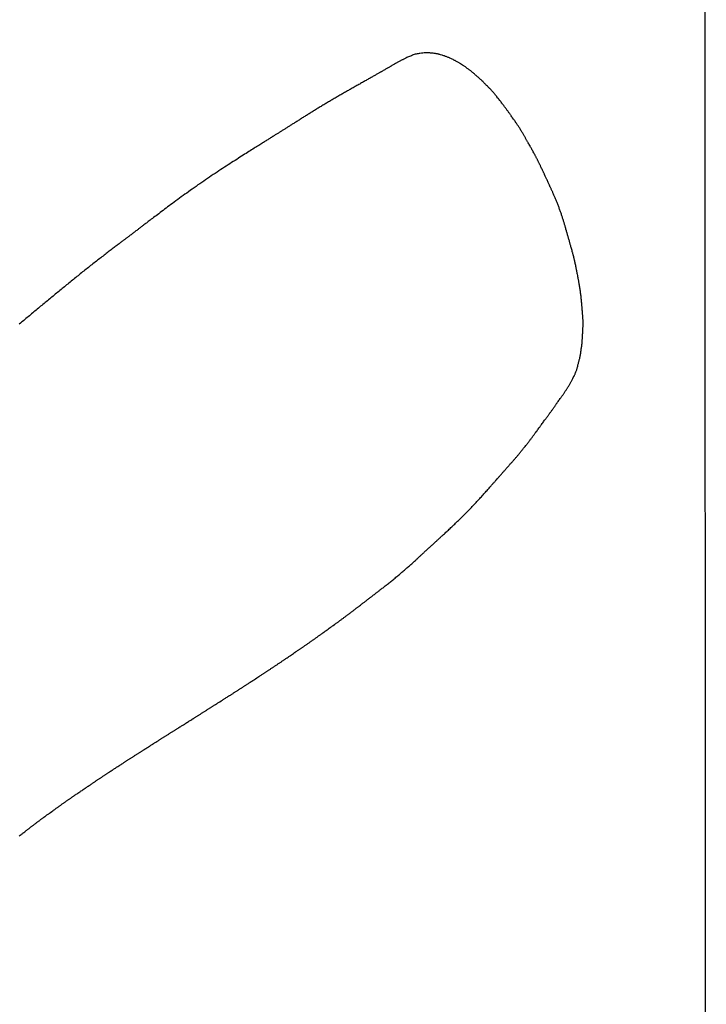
# Model space of a CAD drawing. Header units: millimetres. Extents: x -4577 to 1032787, y -66234 to 201209.
# Tile 157 of 256: x 4379.33 to 4380.64, y -8939.77 to -8937.9. Entities that reach past the tile are written whole.
import ezdxf

# ---------------------------------------------------------------- set-up
doc = ezdxf.new("R2010")
doc.units = ezdxf.units.MM
doc.linetypes.add('510_5_2OG_ELT_1004$0$11-07-22_DS_2OG$0$AUSGEZOGEN', pattern=[0])
doc.layers.add('510_5_2OG_ELT_1004$0$11-07-22_DS_2OG$0$EBENE_1', color=8, linetype='510_5_2OG_ELT_1004$0$11-07-22_DS_2OG$0$AUSGEZOGEN')

# ---------------------------------------------------------------- blocks, each defined once
blk = doc.blocks.new('510_5_2OG_ELT_1004')
at = {"layer": '510_5_2OG_ELT_1004$0$11-07-22_DS_2OG$0$EBENE_1'}
blk.add_line((4380.636, -8946.5667), (4380.6223, -8886.3634), dxfattribs=at)
blk.add_lwpolyline([(4379.3333, -8939.3961), (4379.3353, -8939.3945), (4379.337, -8939.3932), (4379.3378, -8939.3925), (4379.3387, -8939.3918), (4379.3398, -8939.391), (4379.3409, -8939.3901), (4379.3422, -8939.3891), (4379.3436, -8939.388), (4379.3458, -8939.3863), (4379.3466, -8939.3857), (4379.3474, -8939.385), (4379.3483, -8939.3844), (4379.3491, -8939.3837), (4379.35, -8939.3831), (4379.3509, -8939.3824), (4379.3518, -8939.3817), (4379.3527, -8939.381), (4379.3536, -8939.3803), (4379.3545, -8939.3796), (4379.3555, -8939.3788), (4379.3564, -8939.3781), (4379.3574, -8939.3774), (4379.3583, -8939.3766), (4379.3593, -8939.3759), (4379.3603, -8939.3752), (4379.3613, -8939.3744), (4379.3623, -8939.3737), (4379.3633, -8939.3729), (4379.3642, -8939.3722), (4379.3652, -8939.3714), (4379.3662, -8939.3707), (4379.3672, -8939.37), (4379.3682, -8939.3692), (4379.3692, -8939.3685), (4379.3701, -8939.3678), (4379.3711, -8939.3671), (4379.3721, -8939.3664), (4379.373, -8939.3657), (4379.3739, -8939.365), (4379.3749, -8939.3643), (4379.3758, -8939.3636), (4379.3767, -8939.363), (4379.3776, -8939.3623), (4379.3784, -8939.3617), (4379.3793, -8939.3611), (4379.3801, -8939.3605), (4379.3817, -8939.3593), (4379.3832, -8939.3582), (4379.3846, -8939.3572), (4379.3859, -8939.3562), (4379.3871, -8939.3553), (4379.3882, -8939.3546), (4379.3892, -8939.3539), (4379.3907, -8939.3528), (4379.3928, -8939.3513), (4379.3949, -8939.3497), (4379.3968, -8939.3484), (4379.3976, -8939.3478), (4379.3985, -8939.3471), (4379.3996, -8939.3463), (4379.4008, -8939.3455), (4379.4021, -8939.3445), (4379.4036, -8939.3435), (4379.4059, -8939.3418), (4379.4067, -8939.3412), (4379.4076, -8939.3406), (4379.4084, -8939.34), (4379.4093, -8939.3393), (4379.4102, -8939.3387), (4379.4111, -8939.338), (4379.4121, -8939.3374), (4379.413, -8939.3367), (4379.414, -8939.336), (4379.4149, -8939.3353), (4379.4159, -8939.3346), (4379.4169, -8939.3339), (4379.4179, -8939.3332), (4379.4189, -8939.3325), (4379.4199, -8939.3318), (4379.4209, -8939.3311), (4379.4219, -8939.3304), (4379.423, -8939.3296), (4379.424, -8939.3289), (4379.425, -8939.3282), (4379.426, -8939.3275), (4379.427, -8939.3268), (4379.4281, -8939.3261), (4379.4291, -8939.3254), (4379.4301, -8939.3247), (4379.4311, -8939.324), (4379.4321, -8939.3233), (4379.4331, -8939.3226), (4379.434, -8939.3219), (4379.435, -8939.3213), (4379.436, -8939.3206), (4379.4369, -8939.32), (4379.4378, -8939.3193), (4379.4387, -8939.3187), (4379.4396, -8939.3181), (4379.4405, -8939.3175), (4379.4414, -8939.3169), (4379.443, -8939.3158), (4379.4446, -8939.3147), (4379.446, -8939.3137), (4379.4474, -8939.3128), (4379.4486, -8939.312), (4379.4497, -8939.3112), (4379.4507, -8939.3105), (4379.4523, -8939.3095), (4379.4545, -8939.308), (4379.4567, -8939.3065), (4379.4586, -8939.3052), (4379.4594, -8939.3046), (4379.4604, -8939.3039), (4379.4616, -8939.3032), (4379.4628, -8939.3023), (4379.4642, -8939.3014), (4379.4656, -8939.3004), (4379.4681, -8939.2988), (4379.4689, -8939.2982), (4379.4698, -8939.2976), (4379.4707, -8939.297), (4379.4716, -8939.2964), (4379.4725, -8939.2958), (4379.4734, -8939.2951), (4379.4744, -8939.2945), (4379.4754, -8939.2938), (4379.4764, -8939.2932), (4379.4774, -8939.2925), (4379.4784, -8939.2918), (4379.4794, -8939.2911), (4379.4804, -8939.2904), (4379.4814, -8939.2898), (4379.4825, -8939.2891), (4379.4835, -8939.2884), (4379.4846, -8939.2877), (4379.4856, -8939.287), (4379.4867, -8939.2863), (4379.4877, -8939.2856), (4379.4888, -8939.2849), (4379.4898, -8939.2842), (4379.4909, -8939.2835), (4379.4919, -8939.2828), (4379.4929, -8939.2821), (4379.494, -8939.2814), (4379.495, -8939.2807), (4379.496, -8939.2801), (4379.497, -8939.2794), (4379.498, -8939.2788), (4379.499, -8939.2781), (4379.5, -8939.2775), (4379.5009, -8939.2769), (4379.5018, -8939.2763), (4379.5028, -8939.2757), (4379.5037, -8939.2751), (4379.5045, -8939.2745), (4379.5062, -8939.2734), (4379.5078, -8939.2723), (4379.5093, -8939.2714), (4379.5107, -8939.2705), (4379.512, -8939.2696), (4379.5131, -8939.2689), (4379.5141, -8939.2683), (4379.5157, -8939.2672), (4379.518, -8939.2658), (4379.5203, -8939.2642), (4379.5222, -8939.263), (4379.5231, -8939.2624), (4379.5241, -8939.2618), (4379.5253, -8939.261), (4379.5265, -8939.2602), (4379.528, -8939.2593), (4379.5295, -8939.2583), (4379.5311, -8939.2572), (4379.5319, -8939.2567), (4379.5328, -8939.2561), (4379.5337, -8939.2555), (4379.5346, -8939.2549), (4379.5355, -8939.2543), (4379.5365, -8939.2537), (4379.5375, -8939.2531), (4379.5384, -8939.2525), (4379.5394, -8939.2518), (4379.5404, -8939.2512), (4379.5415, -8939.2505), (4379.5425, -8939.2498), (4379.5435, -8939.2492), (4379.5446, -8939.2485), (4379.5457, -8939.2478), (4379.5467, -8939.2471), (4379.5478, -8939.2464), (4379.5489, -8939.2457), (4379.5499, -8939.2451), (4379.551, -8939.2444), (4379.5521, -8939.2437), (4379.5532, -8939.243), (4379.5542, -8939.2423), (4379.5553, -8939.2416), (4379.5564, -8939.2409), (4379.5574, -8939.2402), (4379.5585, -8939.2396), (4379.5595, -8939.2389), (4379.5606, -8939.2382), (4379.5616, -8939.2376), (4379.5626, -8939.2369), (4379.5636, -8939.2363), (4379.5646, -8939.2357), (4379.5656, -8939.2351), (4379.5665, -8939.2345), (4379.5675, -8939.2339), (4379.5684, -8939.2333), (4379.5693, -8939.2327), (4379.5701, -8939.2322), (4379.5718, -8939.2311), (4379.5734, -8939.2301), (4379.5749, -8939.2291), (4379.5762, -8939.2283), (4379.5775, -8939.2275), (4379.5786, -8939.2268), (4379.5803, -8939.2257), (4379.5816, -8939.2249), (4379.5831, -8939.224), (4379.5851, -8939.2227), (4379.5862, -8939.222), (4379.5878, -8939.221), (4379.5887, -8939.2204), (4379.5898, -8939.2197), (4379.5911, -8939.2189), (4379.5924, -8939.218), (4379.5939, -8939.2171), (4379.5964, -8939.2155), (4379.5972, -8939.215), (4379.5981, -8939.2144), (4379.599, -8939.2138), (4379.6, -8939.2133), (4379.6009, -8939.2127), (4379.6019, -8939.212), (4379.6029, -8939.2114), (4379.6039, -8939.2108), (4379.6049, -8939.2101), (4379.6059, -8939.2095), (4379.607, -8939.2088), (4379.608, -8939.2082), (4379.6091, -8939.2075), (4379.6101, -8939.2068), (4379.6112, -8939.2061), (4379.6123, -8939.2055), (4379.6134, -8939.2048), (4379.6145, -8939.2041), (4379.6156, -8939.2034), (4379.6167, -8939.2027), (4379.6178, -8939.202), (4379.6189, -8939.2013), (4379.62, -8939.2006), (4379.621, -8939.1999), (4379.6221, -8939.1993), (4379.6232, -8939.1986), (4379.6243, -8939.1979), (4379.6253, -8939.1972), (4379.6264, -8939.1966), (4379.6274, -8939.1959), (4379.6285, -8939.1953), (4379.6295, -8939.1946), (4379.6305, -8939.194), (4379.6315, -8939.1934), (4379.6324, -8939.1928), (4379.6334, -8939.1922), (4379.6343, -8939.1916), (4379.6352, -8939.191), (4379.6361, -8939.1904), (4379.6378, -8939.1894), (4379.6394, -8939.1883), (4379.6409, -8939.1874), (4379.6423, -8939.1865), (4379.6436, -8939.1858), (4379.6447, -8939.1851), (4379.6465, -8939.1839), (4379.6478, -8939.1831), (4379.6493, -8939.1822), (4379.6513, -8939.1809), (4379.6524, -8939.1802), (4379.654, -8939.1792), (4379.655, -8939.1786), (4379.6561, -8939.1779), (4379.6574, -8939.1771), (4379.6588, -8939.1762), (4379.6603, -8939.1752), (4379.6619, -8939.1742), (4379.6628, -8939.1737), (4379.6636, -8939.1731), (4379.6645, -8939.1726), (4379.6655, -8939.172), (4379.6664, -8939.1714), (4379.6674, -8939.1708), (4379.6683, -8939.1702), (4379.6693, -8939.1695), (4379.6704, -8939.1689), (4379.6714, -8939.1682), (4379.6724, -8939.1676), (4379.6735, -8939.1669), (4379.6746, -8939.1663), (4379.6756, -8939.1656), (4379.6767, -8939.1649), (4379.6778, -8939.1642), (4379.6789, -8939.1635), (4379.68, -8939.1628), (4379.6811, -8939.1621), (4379.6822, -8939.1614), (4379.6833, -8939.1607), (4379.6844, -8939.16), (4379.6855, -8939.1593), (4379.6867, -8939.1586), (4379.6878, -8939.1579), (4379.6889, -8939.1572), (4379.6899, -8939.1565), (4379.691, -8939.1558), (4379.6921, -8939.1552), (4379.6932, -8939.1545), (4379.6942, -8939.1538), (4379.6953, -8939.1532), (4379.6963, -8939.1525), (4379.6973, -8939.1519), (4379.6983, -8939.1512), (4379.6993, -8939.1506), (4379.7002, -8939.15), (4379.7012, -8939.1494), (4379.7021, -8939.1488), (4379.703, -8939.1482), (4379.7039, -8939.1477), (4379.7056, -8939.1466), (4379.7071, -8939.1456), (4379.7086, -8939.1447), (4379.7099, -8939.1439), (4379.7111, -8939.1431), (4379.7121, -8939.1424), (4379.7138, -8939.1414), (4379.7163, -8939.1398), (4379.7184, -8939.1385), (4379.7202, -8939.1373), (4379.7211, -8939.1368), (4379.7221, -8939.1361), (4379.7232, -8939.1354), (4379.7245, -8939.1346), (4379.7259, -8939.1337), (4379.7274, -8939.1327), (4379.729, -8939.1317), (4379.7299, -8939.1312), (4379.7308, -8939.1306), (4379.7317, -8939.13), (4379.7326, -8939.1294), (4379.7336, -8939.1288), (4379.7346, -8939.1282), (4379.7355, -8939.1276), (4379.7366, -8939.1269), (4379.7376, -8939.1263), (4379.7386, -8939.1256), (4379.7397, -8939.1249), (4379.7407, -8939.1242), (4379.7418, -8939.1236), (4379.7429, -8939.1229), (4379.744, -8939.1222), (4379.7451, -8939.1215), (4379.7462, -8939.1207), (4379.7473, -8939.12), (4379.7484, -8939.1193), (4379.7495, -8939.1186), (4379.7507, -8939.1179), (4379.7518, -8939.1172), (4379.7529, -8939.1164), (4379.754, -8939.1157), (4379.7551, -8939.115), (4379.7562, -8939.1143), (4379.7573, -8939.1136), (4379.7584, -8939.1129), (4379.7595, -8939.1122), (4379.7606, -8939.1115), (4379.7616, -8939.1108), (4379.7627, -8939.1101), (4379.7637, -8939.1094), (4379.7647, -8939.1088), (4379.7657, -8939.1081), (4379.7667, -8939.1075), (4379.7677, -8939.1069), (4379.7686, -8939.1062), (4379.7695, -8939.1056), (4379.7705, -8939.105), (4379.7713, -8939.1045), (4379.773, -8939.1034), (4379.7746, -8939.1023), (4379.7761, -8939.1014), (4379.7774, -8939.1005), (4379.7786, -8939.0997), (4379.7796, -8939.0991), (4379.7813, -8939.098), (4379.7838, -8939.0963), (4379.7859, -8939.095), (4379.7878, -8939.0938), (4379.7886, -8939.0932), (4379.7896, -8939.0925), (4379.7907, -8939.0918), (4379.792, -8939.091), (4379.7934, -8939.09), (4379.7958, -8939.0885), (4379.7966, -8939.088), (4379.7975, -8939.0874), (4379.7984, -8939.0868), (4379.7993, -8939.0862), (4379.8002, -8939.0856), (4379.8012, -8939.085), (4379.8022, -8939.0843), (4379.8032, -8939.0837), (4379.8042, -8939.083), (4379.8052, -8939.0823), (4379.8062, -8939.0816), (4379.8073, -8939.0809), (4379.8084, -8939.0802), (4379.8094, -8939.0795), (4379.8105, -8939.0788), (4379.8116, -8939.0781), (4379.8127, -8939.0774), (4379.8138, -8939.0766), (4379.815, -8939.0759), (4379.8161, -8939.0751), (4379.8172, -8939.0744), (4379.8183, -8939.0736), (4379.8194, -8939.0729), (4379.8206, -8939.0721), (4379.8217, -8939.0714), (4379.8228, -8939.0707), (4379.8239, -8939.0699), (4379.825, -8939.0692), (4379.8261, -8939.0684), (4379.8272, -8939.0677), (4379.8282, -8939.067), (4379.8293, -8939.0663), (4379.8304, -8939.0656), (4379.8314, -8939.0649), (4379.8324, -8939.0642), (4379.8334, -8939.0635), (4379.8344, -8939.0628), (4379.8354, -8939.0622), (4379.8363, -8939.0615), (4379.8372, -8939.0609), (4379.8381, -8939.0603), (4379.839, -8939.0597), (4379.8399, -8939.0591), (4379.8415, -8939.058), (4379.843, -8939.057), (4379.8444, -8939.056), (4379.8457, -8939.0551), (4379.8468, -8939.0544), (4379.8478, -8939.0537), (4379.8494, -8939.0526), (4379.8515, -8939.0512), (4379.8536, -8939.0498), (4379.8555, -8939.0485), (4379.8563, -8939.0479), (4379.8573, -8939.0472), (4379.8584, -8939.0465), (4379.8597, -8939.0456), (4379.8611, -8939.0446), (4379.8635, -8939.043), (4379.8643, -8939.0424), (4379.8652, -8939.0419), (4379.8661, -8939.0412), (4379.867, -8939.0406), (4379.8679, -8939.04), (4379.8689, -8939.0393), (4379.8699, -8939.0386), (4379.8709, -8939.038), (4379.8719, -8939.0373), (4379.8729, -8939.0366), (4379.8739, -8939.0358), (4379.875, -8939.0351), (4379.8761, -8939.0344), (4379.8771, -8939.0336), (4379.8782, -8939.0329), (4379.8793, -8939.0321), (4379.8804, -8939.0314), (4379.8815, -8939.0306), (4379.8827, -8939.0298), (4379.8838, -8939.029), (4379.8849, -8939.0282), (4379.886, -8939.0275), (4379.8871, -8939.0267), (4379.8882, -8939.0259), (4379.8893, -8939.0251), (4379.8905, -8939.0243), (4379.8916, -8939.0235), (4379.8927, -8939.0228), (4379.8937, -8939.022), (4379.8948, -8939.0212), (4379.8959, -8939.0205), (4379.8969, -8939.0197), (4379.898, -8939.019), (4379.899, -8939.0182), (4379.9, -8939.0175), (4379.901, -8939.0168), (4379.902, -8939.0161), (4379.903, -8939.0154), (4379.9039, -8939.0147), (4379.9048, -8939.0141), (4379.9057, -8939.0134), (4379.9066, -8939.0128), (4379.9075, -8939.0122), (4379.9091, -8939.011), (4379.9106, -8939.0099), (4379.912, -8939.0089), (4379.9133, -8939.008), (4379.9144, -8939.0072), (4379.9153, -8939.0065), (4379.9169, -8939.0054), (4379.919, -8939.0039), (4379.9211, -8939.0023), (4379.923, -8939.001), (4379.9238, -8939.0004), (4379.9248, -8938.9997), (4379.926, -8938.9989), (4379.9272, -8938.9979), (4379.9287, -8938.9969), (4379.931, -8938.9952), (4379.9318, -8938.9946), (4379.9327, -8938.994), (4379.9336, -8938.9934), (4379.9345, -8938.9927), (4379.9354, -8938.992), (4379.9364, -8938.9913), (4379.9373, -8938.9906), (4379.9383, -8938.9899), (4379.9393, -8938.9892), (4379.9404, -8938.9884), (4379.9414, -8938.9877), (4379.9424, -8938.9869), (4379.9435, -8938.9861), (4379.9446, -8938.9853), (4379.9457, -8938.9845), (4379.9467, -8938.9837), (4379.9478, -8938.9829), (4379.9489, -8938.9821), (4379.95, -8938.9813), (4379.9512, -8938.9805), (4379.9523, -8938.9796), (4379.9534, -8938.9788), (4379.9545, -8938.978), (4379.9556, -8938.9771), (4379.9567, -8938.9763), (4379.9578, -8938.9755), (4379.9589, -8938.9747), (4379.96, -8938.9738), (4379.9611, -8938.973), (4379.9621, -8938.9722), (4379.9632, -8938.9714), (4379.9643, -8938.9706), (4379.9653, -8938.9698), (4379.9664, -8938.969), (4379.9674, -8938.9682), (4379.9684, -8938.9674), (4379.9694, -8938.9667), (4379.9704, -8938.9659), (4379.9714, -8938.9651), (4379.9724, -8938.9644), (4379.9733, -8938.9637), (4379.9742, -8938.963), (4379.9752, -8938.9623), (4379.976, -8938.9616), (4379.9769, -8938.9609), (4379.9778, -8938.9603), (4379.9786, -8938.9596), (4379.9802, -8938.9584), (4379.9817, -8938.9572), (4379.9831, -8938.9562), (4379.9844, -8938.9552), (4379.9856, -8938.9542), (4379.9867, -8938.9534), (4379.9877, -8938.9526), (4379.9886, -8938.9519), (4379.9895, -8938.9512), (4379.9911, -8938.95), (4379.9925, -8938.9489), (4379.9938, -8938.9479), (4379.9949, -8938.947), (4379.9961, -8938.9461), (4379.9974, -8938.9451), (4379.9988, -8938.944), (4379.9996, -8938.9434), (4380.0005, -8938.9427), (4380.0015, -8938.9419), (4380.0026, -8938.9411), (4380.0038, -8938.9401), (4380.0052, -8938.9391), (4380.0066, -8938.938), (4380.0074, -8938.9374), (4380.0083, -8938.9367), (4380.0092, -8938.936), (4380.0101, -8938.9353), (4380.011, -8938.9346), (4380.0121, -8938.9338), (4380.0131, -8938.933), (4380.0142, -8938.9321), (4380.0154, -8938.9312), (4380.0165, -8938.9303), (4380.0178, -8938.9294), (4380.019, -8938.9284), (4380.0203, -8938.9274), (4380.0216, -8938.9264), (4380.023, -8938.9253), (4380.0244, -8938.9242), (4380.0258, -8938.9231), (4380.0272, -8938.922), (4380.0287, -8938.9208), (4380.0302, -8938.9197), (4380.0317, -8938.9185), (4380.0332, -8938.9172), (4380.0348, -8938.916), (4380.0363, -8938.9148), (4380.0379, -8938.9135), (4380.0395, -8938.9122), (4380.0411, -8938.9109), (4380.0427, -8938.9096), (4380.0443, -8938.9083), (4380.0459, -8938.907), (4380.0476, -8938.9056), (4380.0492, -8938.9043), (4380.0508, -8938.9029), (4380.0524, -8938.9016), (4380.0541, -8938.9002), (4380.0557, -8938.8988), (4380.0573, -8938.8974), (4380.0589, -8938.8961), (4380.0605, -8938.8947), (4380.0621, -8938.8933), (4380.0637, -8938.8919), (4380.0653, -8938.8906), (4380.0669, -8938.8892), (4380.0684, -8938.8878), (4380.07, -8938.8865), (4380.0715, -8938.8851), (4380.073, -8938.8838), (4380.0745, -8938.8825), (4380.0759, -8938.8812), (4380.0774, -8938.8799), (4380.0788, -8938.8786), (4380.0802, -8938.8773), (4380.0816, -8938.8761), (4380.0829, -8938.8749), (4380.0843, -8938.8737), (4380.0856, -8938.8725), (4380.0868, -8938.8713), (4380.0881, -8938.8702), (4380.0893, -8938.8691), (4380.0905, -8938.868), (4380.0916, -8938.867), (4380.0927, -8938.8659), (4380.0938, -8938.865), (4380.0948, -8938.864), (4380.0958, -8938.8631), (4380.0968, -8938.8622), (4380.0977, -8938.8614), (4380.0986, -8938.8605), (4380.0994, -8938.8598), (4380.1002, -8938.859), (4380.101, -8938.8583), (4380.1025, -8938.857), (4380.1038, -8938.8557), (4380.1051, -8938.8546), (4380.1062, -8938.8535), (4380.1073, -8938.8525), (4380.1083, -8938.8516), (4380.1092, -8938.8507), (4380.1101, -8938.8499), (4380.111, -8938.8492), (4380.1118, -8938.8484), (4380.1126, -8938.8477), (4380.1133, -8938.847), (4380.1141, -8938.8463), (4380.1149, -8938.8455), (4380.1157, -8938.8448), (4380.1166, -8938.844), (4380.1175, -8938.8432), (4380.1185, -8938.8423), (4380.1196, -8938.8413), (4380.1207, -8938.8402), (4380.122, -8938.839), (4380.1234, -8938.8377), (4380.1242, -8938.837), (4380.125, -8938.8363), (4380.1258, -8938.8355), (4380.1267, -8938.8347), (4380.1276, -8938.8339), (4380.1286, -8938.833), (4380.1296, -8938.8321), (4380.1306, -8938.8311), (4380.1317, -8938.8301), (4380.1329, -8938.829), (4380.1341, -8938.8279), (4380.1353, -8938.8268), (4380.1366, -8938.8256), (4380.138, -8938.8243), (4380.1394, -8938.823), (4380.1408, -8938.8217), (4380.1423, -8938.8204), (4380.1438, -8938.8189), (4380.1454, -8938.8175), (4380.147, -8938.816), (4380.1486, -8938.8145), (4380.1502, -8938.813), (4380.1519, -8938.8114), (4380.1536, -8938.8098), (4380.1554, -8938.8081), (4380.1571, -8938.8065), (4380.1589, -8938.8048), (4380.1607, -8938.803), (4380.1625, -8938.8013), (4380.1644, -8938.7995), (4380.1662, -8938.7978), (4380.1681, -8938.796), (4380.1699, -8938.7941), (4380.1718, -8938.7923), (4380.1737, -8938.7905), (4380.1755, -8938.7886), (4380.1774, -8938.7867), (4380.1793, -8938.7848), (4380.1812, -8938.7829), (4380.1831, -8938.781), (4380.1849, -8938.7791), (4380.1868, -8938.7772), (4380.1886, -8938.7753), (4380.1905, -8938.7734), (4380.1923, -8938.7714), (4380.1941, -8938.7695), (4380.1959, -8938.7676), (4380.1977, -8938.7657), (4380.1995, -8938.7638), (4380.2012, -8938.7619), (4380.2029, -8938.7601), (4380.2046, -8938.7582), (4380.2063, -8938.7564), (4380.208, -8938.7546), (4380.2096, -8938.7528), (4380.2112, -8938.751), (4380.2128, -8938.7492), (4380.2143, -8938.7475), (4380.2158, -8938.7458), (4380.2173, -8938.7442), (4380.2188, -8938.7426), (4380.2202, -8938.741), (4380.2216, -8938.7394), (4380.2229, -8938.7379), (4380.2242, -8938.7364), (4380.2255, -8938.735), (4380.2267, -8938.7336), (4380.2279, -8938.7323), (4380.229, -8938.731), (4380.2301, -8938.7298), (4380.2311, -8938.7286), (4380.2321, -8938.7275), (4380.2331, -8938.7264), (4380.234, -8938.7253), (4380.2349, -8938.7244), (4380.2357, -8938.7234), (4380.2365, -8938.7225), (4380.2372, -8938.7217), (4380.238, -8938.7208), (4380.2393, -8938.7193), (4380.2405, -8938.7179), (4380.2417, -8938.7166), (4380.2427, -8938.7155), (4380.2436, -8938.7144), (4380.2445, -8938.7134), (4380.2453, -8938.7125), (4380.2461, -8938.7116), (4380.2468, -8938.7107), (4380.2476, -8938.7099), (4380.2483, -8938.7091), (4380.249, -8938.7083), (4380.2498, -8938.7074), (4380.2505, -8938.7066), (4380.2513, -8938.7057), (4380.2521, -8938.7048), (4380.2529, -8938.7039), (4380.2538, -8938.7029), (4380.2547, -8938.7018), (4380.2557, -8938.7007), (4380.2567, -8938.6996), (4380.2578, -8938.6983), (4380.2589, -8938.697), (4380.2608, -8938.6949), (4380.2615, -8938.6941), (4380.2622, -8938.6933), (4380.2629, -8938.6925), (4380.2636, -8938.6917), (4380.2644, -8938.6908), (4380.2652, -8938.6899), (4380.266, -8938.689), (4380.2668, -8938.6881), (4380.2676, -8938.6871), (4380.2685, -8938.6862), (4380.2693, -8938.6852), (4380.2702, -8938.6842), (4380.2711, -8938.6831), (4380.272, -8938.6821), (4380.273, -8938.681), (4380.2739, -8938.6799), (4380.2748, -8938.6788), (4380.2758, -8938.6777), (4380.2767, -8938.6766), (4380.2777, -8938.6755), (4380.2787, -8938.6743), (4380.2797, -8938.6732), (4380.2807, -8938.672), (4380.2816, -8938.6708), (4380.2826, -8938.6696), (4380.2836, -8938.6684), (4380.2846, -8938.6672), (4380.2856, -8938.666), (4380.2866, -8938.6648), (4380.2876, -8938.6636), (4380.2886, -8938.6623), (4380.2896, -8938.6611), (4380.2906, -8938.6599), (4380.2916, -8938.6586), (4380.2926, -8938.6574), (4380.2936, -8938.6561), (4380.2945, -8938.6549), (4380.2955, -8938.6537), (4380.2965, -8938.6524), (4380.2974, -8938.6512), (4380.2983, -8938.65), (4380.2993, -8938.6488), (4380.3002, -8938.6476), (4380.3011, -8938.6464), (4380.302, -8938.6452), (4380.3029, -8938.644), (4380.3038, -8938.6429), (4380.3046, -8938.6417), (4380.3055, -8938.6406), (4380.3063, -8938.6395), (4380.3071, -8938.6384), (4380.3079, -8938.6373), (4380.3087, -8938.6362), (4380.3095, -8938.6352), (4380.3102, -8938.6342), (4380.311, -8938.6332), (4380.3117, -8938.6322), (4380.3124, -8938.6312), (4380.3131, -8938.6303), (4380.3137, -8938.6294), (4380.3144, -8938.6285), (4380.315, -8938.6277), (4380.3162, -8938.6261), (4380.3172, -8938.6246), (4380.3183, -8938.6232), (4380.3192, -8938.6219), (4380.3201, -8938.6208), (4380.3209, -8938.6196), (4380.3216, -8938.6186), (4380.3224, -8938.6176), (4380.323, -8938.6167), (4380.3237, -8938.6158), (4380.3249, -8938.6142), (4380.326, -8938.6127), (4380.3271, -8938.6112), (4380.3282, -8938.6097), (4380.3293, -8938.6081), (4380.3305, -8938.6066), (4380.3316, -8938.605), (4380.3322, -8938.6042), (4380.3328, -8938.6034), (4380.3334, -8938.6025), (4380.3341, -8938.6017), (4380.3347, -8938.6008), (4380.3354, -8938.5999), (4380.336, -8938.599), (4380.3367, -8938.598), (4380.3374, -8938.5971), (4380.3381, -8938.5961), (4380.3388, -8938.5951), (4380.3396, -8938.5941), (4380.3403, -8938.5931), (4380.341, -8938.5921), (4380.3418, -8938.5911), (4380.3425, -8938.59), (4380.3433, -8938.589), (4380.3441, -8938.5879), (4380.3448, -8938.5869), (4380.3456, -8938.5858), (4380.3464, -8938.5848), (4380.3471, -8938.5837), (4380.3479, -8938.5826), (4380.3486, -8938.5816), (4380.3494, -8938.5805), (4380.3501, -8938.5795), (4380.3508, -8938.5785), (4380.3515, -8938.5775), (4380.3522, -8938.5765), (4380.3529, -8938.5756), (4380.3535, -8938.5747), (4380.3541, -8938.5738), (4380.3553, -8938.5722), (4380.3563, -8938.5707), (4380.3572, -8938.5695), (4380.3579, -8938.5685), (4380.359, -8938.5668), (4380.3599, -8938.5656), (4380.3607, -8938.5645), (4380.3614, -8938.5635), (4380.3622, -8938.5623), (4380.3637, -8938.5602), (4380.3643, -8938.5593), (4380.365, -8938.5584), (4380.3656, -8938.5574), (4380.3664, -8938.5564), (4380.3671, -8938.5553), (4380.3678, -8938.5542), (4380.3686, -8938.5531), (4380.3693, -8938.552), (4380.3701, -8938.5509), (4380.3708, -8938.5497), (4380.3715, -8938.5486), (4380.3722, -8938.5475), (4380.3729, -8938.5463), (4380.3737, -8938.5452), (4380.3744, -8938.544), (4380.3751, -8938.5429), (4380.3758, -8938.5417), (4380.3765, -8938.5406), (4380.3772, -8938.5394), (4380.3779, -8938.5383), (4380.3786, -8938.5371), (4380.3792, -8938.5359), (4380.3799, -8938.5348), (4380.3805, -8938.5336), (4380.3811, -8938.5324), (4380.3817, -8938.5313), (4380.3822, -8938.5303), (4380.3831, -8938.5285), (4380.3838, -8938.527), (4380.3853, -8938.5241), (4380.3861, -8938.5224), (4380.3866, -8938.5214), (4380.3871, -8938.5203), (4380.3876, -8938.5191), (4380.3882, -8938.5178), (4380.3887, -8938.5164), (4380.3893, -8938.515), (4380.3897, -8938.5137), (4380.3902, -8938.5123), (4380.3906, -8938.5109), (4380.391, -8938.5097), (4380.3913, -8938.5085), (4380.3916, -8938.5073), (4380.3921, -8938.5055), (4380.3924, -8938.5042), (4380.3927, -8938.5031), (4380.3934, -8938.5005), (4380.3939, -8938.4984), (4380.3942, -8938.4975), (4380.3945, -8938.4963), (4380.3948, -8938.4951), (4380.3952, -8938.4937), (4380.3955, -8938.4922), (4380.3959, -8938.4906), (4380.3962, -8938.489), (4380.3966, -8938.4874), (4380.3969, -8938.4858), (4380.3972, -8938.4841), (4380.3975, -8938.4825), (4380.3978, -8938.4808), (4380.398, -8938.4792), (4380.3983, -8938.4775), (4380.3985, -8938.4759), (4380.3988, -8938.4742), (4380.399, -8938.4726), (4380.3993, -8938.4709), (4380.3995, -8938.4692), (4380.3997, -8938.4676), (4380.3999, -8938.4659), (4380.4001, -8938.4643), (4380.4003, -8938.4626), (4380.4005, -8938.461), (4380.4006, -8938.4593), (4380.4007, -8938.4577), (4380.4008, -8938.4562), (4380.4009, -8938.4547), (4380.401, -8938.4533), (4380.4011, -8938.4521), (4380.4012, -8938.45), (4380.4013, -8938.4485), (4380.4013, -8938.4472), (4380.4014, -8938.4461), (4380.4015, -8938.445), (4380.4016, -8938.4426), (4380.4017, -8938.4415), (4380.4017, -8938.4402), (4380.4018, -8938.4385), (4380.4019, -8938.4366), (4380.402, -8938.4356), (4380.402, -8938.4345), (4380.4021, -8938.4333), (4380.4021, -8938.4321), (4380.4022, -8938.4309), (4380.4022, -8938.4297), (4380.4022, -8938.4284), (4380.4023, -8938.427), (4380.4023, -8938.4257), (4380.4023, -8938.4244), (4380.4023, -8938.423), (4380.4023, -8938.4216), (4380.4022, -8938.4203), (4380.4022, -8938.4189), (4380.4022, -8938.4176), (4380.4021, -8938.4162), (4380.402, -8938.4149), (4380.402, -8938.4136), (4380.4019, -8938.4123), (4380.4018, -8938.4111), (4380.4017, -8938.4099), (4380.4016, -8938.4088), (4380.4015, -8938.4077), (4380.4014, -8938.4056), (4380.4012, -8938.4038), (4380.4011, -8938.4023), (4380.401, -8938.401), (4380.4008, -8938.3991), (4380.4007, -8938.3976), (4380.4006, -8938.3964), (4380.4004, -8938.3942), (4380.4003, -8938.3932), (4380.4002, -8938.3918), (4380.4, -8938.3892), (4380.3999, -8938.3882), (4380.3998, -8938.387), (4380.3997, -8938.3857), (4380.3995, -8938.3843), (4380.3994, -8938.3828), (4380.3993, -8938.3813), (4380.3991, -8938.3797), (4380.399, -8938.378), (4380.3988, -8938.3762), (4380.3986, -8938.3745), (4380.3984, -8938.3726), (4380.3982, -8938.3707), (4380.398, -8938.3688), (4380.3977, -8938.3669), (4380.3975, -8938.365), (4380.3972, -8938.363), (4380.3969, -8938.3611), (4380.3966, -8938.3592), (4380.3963, -8938.3573), (4380.396, -8938.3554), (4380.3957, -8938.3535), (4380.3954, -8938.3517), (4380.3951, -8938.35), (4380.3948, -8938.3483), (4380.3945, -8938.3466), (4380.3942, -8938.3451), (4380.394, -8938.3436), (4380.3937, -8938.3422), (4380.3935, -8938.3409), (4380.3932, -8938.3398), (4380.3928, -8938.3378), (4380.3925, -8938.3362), (4380.3921, -8938.3337), (4380.3916, -8938.3312), (4380.3914, -8938.3302), (4380.3909, -8938.3279), (4380.3907, -8938.3269), (4380.3905, -8938.3257), (4380.3903, -8938.3245), (4380.39, -8938.3231), (4380.3897, -8938.3216), (4380.3894, -8938.32), (4380.389, -8938.3184), (4380.3887, -8938.3166), (4380.3883, -8938.3148), (4380.3879, -8938.3129), (4380.3875, -8938.311), (4380.3873, -8938.31), (4380.3871, -8938.309), (4380.3869, -8938.308), (4380.3866, -8938.307), (4380.3864, -8938.306), (4380.3862, -8938.305), (4380.3859, -8938.304), (4380.3857, -8938.3029), (4380.3855, -8938.3019), (4380.3852, -8938.3009), (4380.385, -8938.2999), (4380.3847, -8938.2988), (4380.3845, -8938.2978), (4380.3842, -8938.2968), (4380.384, -8938.2958), (4380.3837, -8938.2948), (4380.3834, -8938.2938), (4380.3832, -8938.2928), (4380.3829, -8938.2918), (4380.3827, -8938.2908), (4380.3824, -8938.2898), (4380.3819, -8938.2879), (4380.3814, -8938.286), (4380.3809, -8938.2842), (4380.3804, -8938.2824), (4380.3799, -8938.2807), (4380.3794, -8938.2791), (4380.379, -8938.2775), (4380.3786, -8938.276), (4380.3781, -8938.2746), (4380.3778, -8938.2733), (4380.3774, -8938.2721), (4380.3771, -8938.2709), (4380.3768, -8938.2699), (4380.3763, -8938.268), (4380.3758, -8938.2663), (4380.3754, -8938.2649), (4380.375, -8938.2636), (4380.3746, -8938.2623), (4380.3743, -8938.2611), (4380.3739, -8938.2599), (4380.3736, -8938.2586), (4380.3729, -8938.2562), (4380.3726, -8938.2552), (4380.3723, -8938.2541), (4380.3719, -8938.253), (4380.3716, -8938.2517), (4380.3712, -8938.2502), (4380.3707, -8938.2487), (4380.3699, -8938.246), (4380.3697, -8938.245), (4380.3694, -8938.244), (4380.3691, -8938.2429), (4380.3687, -8938.2418), (4380.3684, -8938.2407), (4380.3681, -8938.2395), (4380.3677, -8938.2383), (4380.3674, -8938.2371), (4380.367, -8938.2358), (4380.3666, -8938.2345), (4380.3662, -8938.2332), (4380.3658, -8938.2319), (4380.3654, -8938.2305), (4380.365, -8938.2291), (4380.3645, -8938.2277), (4380.3641, -8938.2262), (4380.3636, -8938.2248), (4380.3631, -8938.2233), (4380.3627, -8938.2218), (4380.3622, -8938.2203), (4380.3617, -8938.2188), (4380.3612, -8938.2172), (4380.3606, -8938.2157), (4380.3601, -8938.2141), (4380.3596, -8938.2126), (4380.359, -8938.211), (4380.3585, -8938.2095), (4380.3579, -8938.2079), (4380.3573, -8938.2063), (4380.3568, -8938.2048), (4380.3562, -8938.2032), (4380.3556, -8938.2016), (4380.355, -8938.2001), (4380.3544, -8938.1985), (4380.3538, -8938.197), (4380.3532, -8938.1955), (4380.3525, -8938.194), (4380.3519, -8938.1925), (4380.3513, -8938.191), (4380.3507, -8938.1895), (4380.3501, -8938.188), (4380.3495, -8938.1866), (4380.3489, -8938.1852), (4380.3482, -8938.1838), (4380.3476, -8938.1824), (4380.347, -8938.181), (4380.3465, -8938.1797), (4380.3459, -8938.1784), (4380.3453, -8938.1771), (4380.3447, -8938.1758), (4380.3442, -8938.1746), (4380.3436, -8938.1734), (4380.3431, -8938.1722), (4380.3426, -8938.1711), (4380.3421, -8938.17), (4380.3416, -8938.1689), (4380.3411, -8938.1679), (4380.3406, -8938.1669), (4380.3402, -8938.1659), (4380.3394, -8938.1641), (4380.3386, -8938.1625), (4380.3379, -8938.161), (4380.3373, -8938.1596), (4380.3367, -8938.1584), (4380.3362, -8938.1573), (4380.3353, -8938.1554), (4380.3346, -8938.1538), (4380.334, -8938.1525), (4380.3334, -8938.1513), (4380.3329, -8938.1502), (4380.3324, -8938.1491), (4380.3319, -8938.1479), (4380.3313, -8938.1466), (4380.3306, -8938.1451), (4380.3298, -8938.1435), (4380.3294, -8938.1425), (4380.3289, -8938.1415), (4380.3284, -8938.1404), (4380.3279, -8938.1393), (4380.3273, -8938.138), (4380.3267, -8938.1367), (4380.326, -8938.1352), (4380.3253, -8938.1337), (4380.3246, -8938.1321), (4380.3238, -8938.1305), (4380.323, -8938.1288), (4380.3217, -8938.1262), (4380.3213, -8938.1253), (4380.3209, -8938.1243), (4380.3204, -8938.1234), (4380.32, -8938.1225), (4380.3195, -8938.1216), (4380.319, -8938.1206), (4380.3186, -8938.1197), (4380.3181, -8938.1187), (4380.3176, -8938.1178), (4380.3172, -8938.1168), (4380.3167, -8938.1158), (4380.3162, -8938.1149), (4380.3157, -8938.1139), (4380.3152, -8938.113), (4380.3147, -8938.112), (4380.3142, -8938.111), (4380.3137, -8938.1101), (4380.3132, -8938.1091), (4380.3127, -8938.1082), (4380.3122, -8938.1072), (4380.3117, -8938.1063), (4380.3112, -8938.1054), (4380.3107, -8938.1045), (4380.3103, -8938.1036), (4380.3098, -8938.1027), (4380.3088, -8938.1009), (4380.3079, -8938.0992), (4380.307, -8938.0975), (4380.3061, -8938.0959), (4380.3052, -8938.0944), (4380.3044, -8938.0929), (4380.3036, -8938.0916), (4380.3029, -8938.0903), (4380.3023, -8938.0891), (4380.3017, -8938.088), (4380.3011, -8938.0871), (4380.3002, -8938.0854), (4380.2994, -8938.0841), (4380.2984, -8938.0822), (4380.2977, -8938.081), (4380.297, -8938.0799), (4380.2959, -8938.0778), (4380.2953, -8938.0768), (4380.2947, -8938.0757), (4380.2934, -8938.0734), (4380.2929, -8938.0726), (4380.2924, -8938.0716), (4380.2918, -8938.0706), (4380.2912, -8938.0696), (4380.2906, -8938.0685), (4380.2899, -8938.0673), (4380.2892, -8938.0661), (4380.2885, -8938.0649), (4380.2878, -8938.0636), (4380.287, -8938.0624), (4380.2862, -8938.0611), (4380.2855, -8938.0598), (4380.2846, -8938.0585), (4380.2838, -8938.0571), (4380.283, -8938.0558), (4380.2822, -8938.0545), (4380.2813, -8938.0532), (4380.2805, -8938.052), (4380.2797, -8938.0507), (4380.2789, -8938.0495), (4380.2781, -8938.0483), (4380.2773, -8938.0471), (4380.2766, -8938.046), (4380.2758, -8938.045), (4380.2751, -8938.044), (4380.2745, -8938.043), (4380.2733, -8938.0413), (4380.2723, -8938.0399), (4380.2716, -8938.0388), (4380.2705, -8938.0373), (4380.2687, -8938.0347), (4380.2681, -8938.0339), (4380.2674, -8938.0328), (4380.2659, -8938.0307), (4380.2653, -8938.0298), (4380.2647, -8938.0289), (4380.264, -8938.028), (4380.2633, -8938.027), (4380.2626, -8938.026), (4380.2618, -8938.0249), (4380.2611, -8938.0238), (4380.2603, -8938.0227), (4380.2595, -8938.0216), (4380.2586, -8938.0205), (4380.2578, -8938.0193), (4380.257, -8938.0182), (4380.2561, -8938.017), (4380.2553, -8938.0159), (4380.2544, -8938.0148), (4380.2536, -8938.0136), (4380.2528, -8938.0126), (4380.252, -8938.0115), (4380.2512, -8938.0105), (4380.2504, -8938.0095), (4380.2497, -8938.0085), (4380.249, -8938.0076), (4380.2483, -8938.0067), (4380.2471, -8938.0052), (4380.2461, -8938.0039), (4380.2443, -8938.0016), (4380.2423, -8937.999), (4380.2417, -8937.9982), (4380.2408, -8937.9971), (4380.2391, -8937.995), (4380.2385, -8937.9942), (4380.2378, -8937.9933), (4380.2371, -8937.9924), (4380.2364, -8937.9915), (4380.2356, -8937.9906), (4380.2348, -8937.9896), (4380.234, -8937.9886), (4380.2331, -8937.9876), (4380.2322, -8937.9866), (4380.2314, -8937.9856), (4380.2305, -8937.9846), (4380.2296, -8937.9836), (4380.2287, -8937.9826), (4380.2278, -8937.9816), (4380.2268, -8937.9806), (4380.2259, -8937.9797), (4380.2251, -8937.9788), (4380.2242, -8937.9779), (4380.2233, -8937.977), (4380.2225, -8937.9762), (4380.2217, -8937.9754), (4380.2209, -8937.9746), (4380.2195, -8937.9732), (4380.2182, -8937.972), (4380.2172, -8937.971), (4380.2163, -8937.9701), (4380.215, -8937.9688), (4380.214, -8937.9679), (4380.212, -8937.9659), (4380.2103, -8937.9643), (4380.2096, -8937.9636), (4380.2088, -8937.9628), (4380.2078, -8937.9619), (4380.2068, -8937.9609), (4380.2058, -8937.9599), (4380.2046, -8937.9588), (4380.2034, -8937.9578), (4380.2022, -8937.9567), (4380.201, -8937.9556), (4380.1998, -8937.9545), (4380.1986, -8937.9535), (4380.1974, -8937.9525), (4380.1963, -8937.9516), (4380.1954, -8937.9508), (4380.1937, -8937.9495), (4380.1929, -8937.9488), (4380.1893, -8937.9458), (4380.1884, -8937.9451), (4380.1874, -8937.9444), (4380.1864, -8937.9435), (4380.1852, -8937.9427), (4380.1841, -8937.9418), (4380.1828, -8937.9409), (4380.1816, -8937.94), (4380.1804, -8937.9391), (4380.1792, -8937.9383), (4380.178, -8937.9375), (4380.1769, -8937.9368), (4380.176, -8937.9361), (4380.1737, -8937.9347), (4380.17, -8937.9323), (4380.1692, -8937.9317), (4380.1682, -8937.9311), (4380.1671, -8937.9304), (4380.166, -8937.9297), (4380.1648, -8937.929), (4380.1636, -8937.9283), (4380.1623, -8937.9276), (4380.1611, -8937.927), (4380.1599, -8937.9263), (4380.1587, -8937.9258), (4380.1576, -8937.9252), (4380.1558, -8937.9243), (4380.1544, -8937.9237), (4380.1515, -8937.9223), (4380.1499, -8937.9215), (4380.1489, -8937.9211), (4380.1478, -8937.9206), (4380.1467, -8937.9201), (4380.1455, -8937.9196), (4380.1442, -8937.9191), (4380.143, -8937.9186), (4380.1417, -8937.9182), (4380.1405, -8937.9178), (4380.1394, -8937.9174), (4380.1383, -8937.917), (4380.1365, -8937.9165), (4380.1351, -8937.9161), (4380.1323, -8937.9152), (4380.1306, -8937.9148), (4380.1296, -8937.9145), (4380.1286, -8937.9142), (4380.1274, -8937.9139), (4380.1262, -8937.9136), (4380.1249, -8937.9134), (4380.1237, -8937.9131), (4380.1224, -8937.9129), (4380.1212, -8937.9127), (4380.1201, -8937.9126), (4380.118, -8937.9124), (4380.116, -8937.9122), (4380.1132, -8937.9119), (4380.1115, -8937.9117), (4380.1105, -8937.9117), (4380.1094, -8937.9116), (4380.1082, -8937.9115), (4380.107, -8937.9115), (4380.1057, -8937.9115), (4380.1045, -8937.9115), (4380.1032, -8937.9116), (4380.102, -8937.9116), (4380.1008, -8937.9117), (4380.0988, -8937.9119), (4380.0971, -8937.9121), (4380.096, -8937.9123), (4380.0926, -8937.9127), (4380.0913, -8937.9128), (4380.0897, -8937.9131), (4380.0879, -8937.9134), (4380.086, -8937.9138), (4380.0841, -8937.9143), (4380.0823, -8937.9149), (4380.0804, -8937.9155), (4380.0786, -8937.9162), (4380.0768, -8937.9169), (4380.075, -8937.9175), (4380.0732, -8937.9183), (4380.0714, -8937.919), (4380.0697, -8937.9198), (4380.0682, -8937.9205), (4380.0664, -8937.9214), (4380.0627, -8937.9233), (4380.0612, -8937.9241), (4380.0603, -8937.9245), (4380.0593, -8937.925), (4380.0582, -8937.9256), (4380.0571, -8937.9262), (4380.0559, -8937.9268), (4380.0547, -8937.9274), (4380.0535, -8937.9281), (4380.0523, -8937.9287), (4380.0511, -8937.9294), (4380.05, -8937.93), (4380.0489, -8937.9306), (4380.0478, -8937.9312), (4380.0469, -8937.9318), (4380.0451, -8937.9328), (4380.0436, -8937.9336), (4380.0423, -8937.9344), (4380.0411, -8937.9351), (4380.0399, -8937.9358), (4380.0384, -8937.9366), (4380.0375, -8937.9371), (4380.0365, -8937.9377), (4380.0353, -8937.9384), (4380.033, -8937.9397), (4380.0321, -8937.9402), (4380.0312, -8937.9408), (4380.0301, -8937.9414), (4380.029, -8937.942), (4380.0278, -8937.9427), (4380.0264, -8937.9435), (4380.025, -8937.9443), (4380.0235, -8937.9452), (4380.0218, -8937.9461), (4380.0209, -8937.9466), (4380.02, -8937.9472), (4380.019, -8937.9477), (4380.018, -8937.9483), (4380.017, -8937.9489), (4380.0159, -8937.9495), (4380.0148, -8937.9501), (4380.0137, -8937.9507), (4380.0125, -8937.9514), (4380.0113, -8937.9521), (4380.01, -8937.9528), (4380.0087, -8937.9536), (4380.0074, -8937.9543), (4380.006, -8937.9551), (4380.0046, -8937.9559), (4380.0032, -8937.9567), (4380.0018, -8937.9575), (4380.0003, -8937.9584), (4379.9987, -8937.9592), (4379.9972, -8937.9601), (4379.9956, -8937.961), (4379.994, -8937.9619), (4379.9924, -8937.9628), (4379.9908, -8937.9638), (4379.9891, -8937.9647), (4379.9874, -8937.9657), (4379.9857, -8937.9666), (4379.984, -8937.9676), (4379.9823, -8937.9686), (4379.9806, -8937.9696), (4379.9788, -8937.9706), (4379.9771, -8937.9716), (4379.9753, -8937.9726), (4379.9735, -8937.9736), (4379.9717, -8937.9746), (4379.9699, -8937.9756), (4379.9681, -8937.9767), (4379.9663, -8937.9777), (4379.9645, -8937.9787), (4379.9627, -8937.9797), (4379.9609, -8937.9808), (4379.9591, -8937.9818), (4379.9573, -8937.9828), (4379.9555, -8937.9838), (4379.9537, -8937.9849), (4379.9519, -8937.9859), (4379.9501, -8937.9869), (4379.9483, -8937.9879), (4379.9465, -8937.989), (4379.9447, -8937.99), (4379.9429, -8937.991), (4379.9412, -8937.992), (4379.9394, -8937.9931), (4379.9376, -8937.9941), (4379.9358, -8937.9951), (4379.934, -8937.9962), (4379.9322, -8937.9972), (4379.9304, -8937.9983), (4379.9286, -8937.9993), (4379.9268, -8938.0003), (4379.925, -8938.0014), (4379.9232, -8938.0024), (4379.9215, -8938.0035), (4379.9197, -8938.0045), (4379.9179, -8938.0056), (4379.9161, -8938.0066), (4379.9143, -8938.0077), (4379.9126, -8938.0088), (4379.9108, -8938.0098), (4379.909, -8938.0109), (4379.9072, -8938.0119), (4379.9055, -8938.013), (4379.9037, -8938.0141), (4379.9019, -8938.0152), (4379.9002, -8938.0162), (4379.8984, -8938.0173), (4379.8967, -8938.0184), (4379.8949, -8938.0194), (4379.8932, -8938.0205), (4379.8915, -8938.0216), (4379.8897, -8938.0226), (4379.888, -8938.0237), (4379.8863, -8938.0247), (4379.8846, -8938.0258), (4379.883, -8938.0268), (4379.8813, -8938.0279), (4379.8796, -8938.0289), (4379.878, -8938.03), (4379.8763, -8938.031), (4379.8747, -8938.032), (4379.8731, -8938.033), (4379.8715, -8938.034), (4379.8699, -8938.035), (4379.8684, -8938.036), (4379.8668, -8938.037), (4379.8653, -8938.0379), (4379.8638, -8938.0389), (4379.8623, -8938.0398), (4379.8608, -8938.0407), (4379.8593, -8938.0417), (4379.8579, -8938.0426), (4379.8565, -8938.0435), (4379.8551, -8938.0444), (4379.8537, -8938.0452), (4379.8523, -8938.0461), (4379.8509, -8938.047), (4379.8496, -8938.0478), (4379.8482, -8938.0487), (4379.8469, -8938.0495), (4379.8456, -8938.0503), (4379.8443, -8938.0511), (4379.843, -8938.0519), (4379.8418, -8938.0527), (4379.8405, -8938.0535), (4379.8392, -8938.0543), (4379.838, -8938.0551), (4379.8368, -8938.0559), (4379.8355, -8938.0567), (4379.8343, -8938.0574), (4379.8331, -8938.0582), (4379.8319, -8938.059), (4379.8307, -8938.0597), (4379.8295, -8938.0605), (4379.8283, -8938.0612), (4379.8271, -8938.062), (4379.8259, -8938.0627), (4379.8247, -8938.0635), (4379.8235, -8938.0642), (4379.8223, -8938.065), (4379.8211, -8938.0657), (4379.8199, -8938.0665), (4379.8187, -8938.0672), (4379.8175, -8938.068), (4379.8163, -8938.0688), (4379.8151, -8938.0695), (4379.8138, -8938.0703), (4379.8125, -8938.0711), (4379.8113, -8938.0719), (4379.8099, -8938.0728), (4379.8086, -8938.0736), (4379.8072, -8938.0745), (4379.8058, -8938.0754), (4379.8044, -8938.0763), (4379.8029, -8938.0772), (4379.8013, -8938.0782), (4379.7998, -8938.0792), (4379.7982, -8938.0802), (4379.7965, -8938.0813), (4379.7948, -8938.0823), (4379.793, -8938.0835), (4379.7911, -8938.0846), (4379.7892, -8938.0858), (4379.7873, -8938.0871), (4379.7852, -8938.0883), (4379.7831, -8938.0897), (4379.7809, -8938.091), (4379.7787, -8938.0925), (4379.7763, -8938.0939), (4379.7739, -8938.0955), (4379.7714, -8938.097), (4379.7688, -8938.0987), (4379.7662, -8938.1003), (4379.7634, -8938.1021), (4379.7606, -8938.1038), (4379.7577, -8938.1057), (4379.7548, -8938.1075), (4379.7518, -8938.1094), (4379.7487, -8938.1114), (4379.7456, -8938.1134), (4379.7424, -8938.1154), (4379.7392, -8938.1175), (4379.7359, -8938.1196), (4379.7326, -8938.1217), (4379.7292, -8938.1239), (4379.7258, -8938.1261), (4379.7224, -8938.1283), (4379.7189, -8938.1306), (4379.7154, -8938.1329), (4379.7119, -8938.1352), (4379.7083, -8938.1376), (4379.7047, -8938.1399), (4379.7012, -8938.1423), (4379.6975, -8938.1447), (4379.6939, -8938.1471), (4379.6903, -8938.1496), (4379.6867, -8938.1521), (4379.6831, -8938.1545), (4379.6794, -8938.157), (4379.6758, -8938.1595), (4379.6722, -8938.162), (4379.6686, -8938.1646), (4379.665, -8938.1671), (4379.6614, -8938.1696), (4379.6578, -8938.1721), (4379.6543, -8938.1747), (4379.6508, -8938.1772), (4379.6473, -8938.1797), (4379.6439, -8938.1822), (4379.6404, -8938.1847), (4379.6371, -8938.1871), (4379.6337, -8938.1896), (4379.6304, -8938.192), (4379.6272, -8938.1944), (4379.624, -8938.1968), (4379.6208, -8938.1991), (4379.6177, -8938.2014), (4379.6147, -8938.2037), (4379.6117, -8938.2059), (4379.6088, -8938.2081), (4379.6059, -8938.2102), (4379.6031, -8938.2123), (4379.6004, -8938.2144), (4379.5978, -8938.2164), (4379.5952, -8938.2183), (4379.5927, -8938.2202), (4379.5903, -8938.222), (4379.588, -8938.2237), (4379.5858, -8938.2254), (4379.5837, -8938.227), (4379.5816, -8938.2286), (4379.5797, -8938.2301), (4379.5778, -8938.2315), (4379.5761, -8938.2328), (4379.5744, -8938.2341), (4379.5728, -8938.2353), (4379.5713, -8938.2365), (4379.5698, -8938.2376), (4379.5684, -8938.2386), (4379.5671, -8938.2396), (4379.5658, -8938.2406), (4379.5647, -8938.2415), (4379.5635, -8938.2423), (4379.5624, -8938.2432), (4379.5614, -8938.2439), (4379.5604, -8938.2447), (4379.5595, -8938.2454), (4379.5586, -8938.2461), (4379.5577, -8938.2467), (4379.5561, -8938.248), (4379.5546, -8938.2491), (4379.5532, -8938.2502), (4379.5518, -8938.2512), (4379.5505, -8938.2522), (4379.5492, -8938.2532), (4379.5479, -8938.2542), (4379.5466, -8938.2552), (4379.5452, -8938.2562), (4379.5438, -8938.2573), (4379.5424, -8938.2584), (4379.5408, -8938.2596), (4379.54, -8938.2602), (4379.5392, -8938.2608), (4379.5383, -8938.2615), (4379.5374, -8938.2621), (4379.5365, -8938.2628), (4379.5356, -8938.2635), (4379.5346, -8938.2643), (4379.5336, -8938.2651), (4379.5325, -8938.2659), (4379.5314, -8938.2667), (4379.5303, -8938.2675), (4379.5291, -8938.2684), (4379.5279, -8938.2694), (4379.5267, -8938.2703), (4379.5253, -8938.2713), (4379.524, -8938.2723), (4379.5226, -8938.2734), (4379.5211, -8938.2745), (4379.5196, -8938.2756), (4379.5181, -8938.2768), (4379.5165, -8938.278), (4379.5148, -8938.2793), (4379.5131, -8938.2806), (4379.5114, -8938.2819), (4379.5096, -8938.2832), (4379.5078, -8938.2846), (4379.506, -8938.286), (4379.5041, -8938.2875), (4379.5022, -8938.2889), (4379.5002, -8938.2904), (4379.4983, -8938.2919), (4379.4963, -8938.2935), (4379.4942, -8938.295), (4379.4922, -8938.2966), (4379.4901, -8938.2982), (4379.488, -8938.2998), (4379.4859, -8938.3014), (4379.4838, -8938.3031), (4379.4817, -8938.3047), (4379.4795, -8938.3064), (4379.4774, -8938.3081), (4379.4752, -8938.3097), (4379.473, -8938.3114), (4379.4709, -8938.3131), (4379.4687, -8938.3149), (4379.4665, -8938.3166), (4379.4643, -8938.3183), (4379.4621, -8938.32), (4379.46, -8938.3217), (4379.4578, -8938.3235), (4379.4556, -8938.3252), (4379.4535, -8938.3269), (4379.4513, -8938.3287), (4379.4491, -8938.3304), (4379.4469, -8938.3322), (4379.4448, -8938.3339), (4379.4426, -8938.3356), (4379.4405, -8938.3374), (4379.4383, -8938.3391), (4379.4361, -8938.3409), (4379.434, -8938.3426), (4379.4318, -8938.3444), (4379.4297, -8938.3462), (4379.4275, -8938.3479), (4379.4254, -8938.3497), (4379.4232, -8938.3514), (4379.4211, -8938.3532), (4379.4189, -8938.355), (4379.4168, -8938.3567), (4379.4146, -8938.3585), (4379.4125, -8938.3602), (4379.4103, -8938.362), (4379.4082, -8938.3638), (4379.406, -8938.3655), (4379.4039, -8938.3673), (4379.4017, -8938.3691), (4379.3996, -8938.3708), (4379.3974, -8938.3726), (4379.3953, -8938.3744), (4379.3931, -8938.3761), (4379.391, -8938.3779), (4379.3889, -8938.3797), (4379.3867, -8938.3814), (4379.3846, -8938.3832), (4379.3824, -8938.385), (4379.3803, -8938.3867), (4379.3781, -8938.3885), (4379.376, -8938.3903), (4379.3738, -8938.392), (4379.3717, -8938.3938), (4379.3696, -8938.3956), (4379.3674, -8938.3974), (4379.3653, -8938.3991), (4379.3631, -8938.4009), (4379.361, -8938.4027), (4379.3589, -8938.4045), (4379.3567, -8938.4062), (4379.3546, -8938.408), (4379.3525, -8938.4098), (4379.3503, -8938.4116), (4379.3482, -8938.4134), (4379.3461, -8938.4152), (4379.344, -8938.417), (4379.3418, -8938.4188), (4379.3397, -8938.4205), (4379.3376, -8938.4223), (4379.3355, -8938.4241), (4379.3334, -8938.4259)], dxfattribs=at)

msp = doc.modelspace()

# ---------------------------------------------------------------- block references
msp.add_blockref('510_5_2OG_ELT_1004', (0, -0.0503))

doc.saveas('drawing.dxf')
